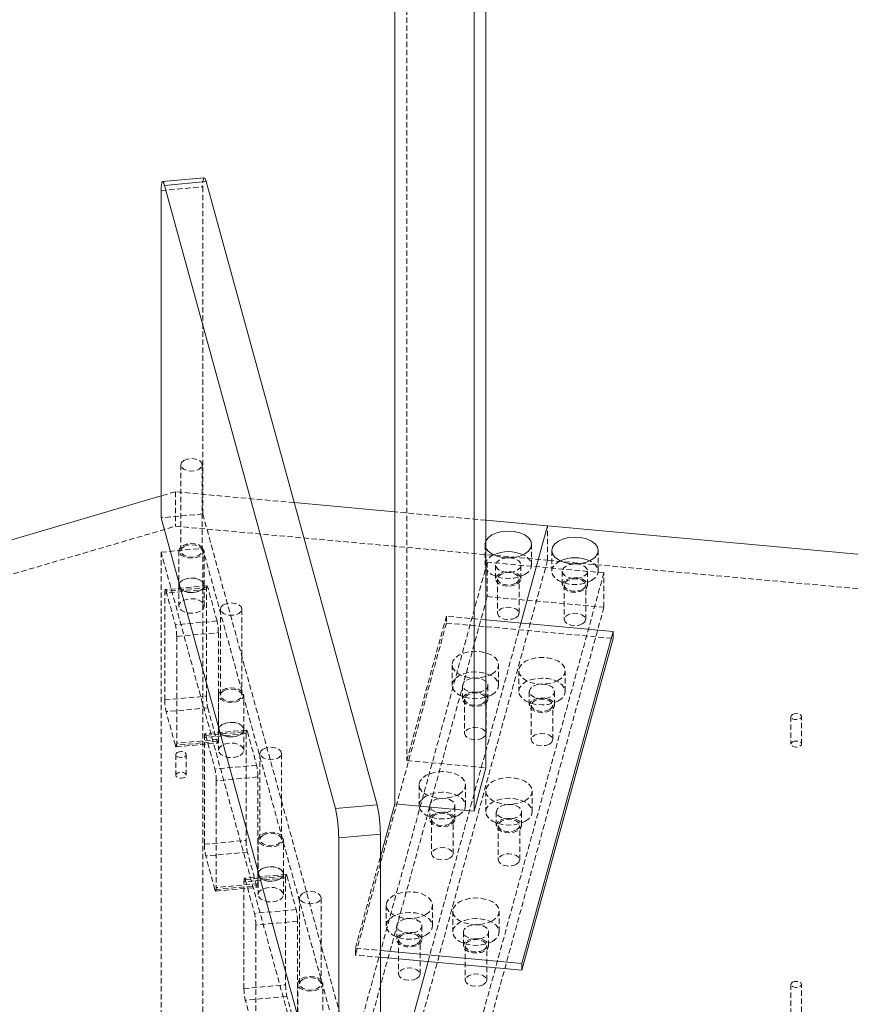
# Model space of a CAD drawing. Header units: millimetres. Extents: x 1529 to 6255, y 1713 to 5797.
# Tile 68 of 82: x 4929 to 5126, y 5277 to 5510. Entities that reach past the tile are written whole.
import ezdxf

# ---------------------------------------------------------------- set-up
doc = ezdxf.new("R2010")
doc.units = ezdxf.units.MM
doc.linetypes.add('HIDDEN', pattern=[1.905, 1.27, -0.635])

msp = doc.modelspace()

# ---------------------------------------------------------------- linework, layer by layer
at = {"color": 7, "linetype": 'HIDDEN', "lineweight": 0}
for p, q in [((5021.148, 5775.595), (5021.148, 5334.663)), ((4962.894, 5469.788), (4972.771, 5470.691)), ((4972.771, 5470.691), (4972.771, 5393.12)), ((4967.562, 5404.771), (4967.562, 5384.357)), ((4972.662, 5384.357), (4972.662, 5404.771)), ((4966.268, 5398.37), (4962.894, 5397.377)), ((4994.439, 5395.794), (4966.268, 5398.37)), ((4966.268, 5398.37), (4966.268, 5390.205)), ((4972.771, 5393.12), (4962.894, 5392.217)), ((4972.771, 5393.12), (5014.875, 5239.654)), ((5039.914, 5391.636), (5018.332, 5393.61)), ((4527.667, 5261.193), (4966.268, 5390.205)), ((4966.268, 5390.205), (5054.521, 5382.135)), ((5054.521, 5382.135), (5054.521, 5390.301)), ((5039.711, 5385.891), (5039.711, 5380.992)), ((5050.711, 5380.992), (5050.711, 5385.892)), ((4962.894, 5384.051), (4972.771, 5384.954)), ((5004.998, 5230.586), (4962.894, 5384.051)), ((4962.894, 5384.051), (4962.894, 5261.57)), ((4967.112, 5384.357), (4967.112, 5376.192)), ((5014.875, 5231.489), (4972.771, 5384.954)), ((4972.771, 5384.954), (4972.771, 5262.473)), ((4973.112, 5376.192), (4973.112, 5384.357)), ((5055.514, 5384.447), (5055.514, 5379.547)), ((5066.514, 5379.547), (5066.514, 5384.447)), ((5040.224, 5381.689), (5007.06, 5260.811)), ((5054.521, 5382.135), (5011.501, 5225.336)), ((5067.879, 5379.16), (5040.224, 5381.689)), ((5040.224, 5381.689), (5040.224, 5373.524)), ((5042.211, 5380.992), (5042.211, 5377.726)), ((5048.211, 5377.726), (5048.211, 5380.992)), ((5452.461, 5345.75), (5054.521, 5382.135)), ((5067.879, 5379.16), (5034.715, 5258.282)), ((5058.014, 5379.547), (5058.014, 5376.281)), ((5064.014, 5376.281), (5064.014, 5379.547)), ((5067.879, 5370.995), (5067.879, 5379.16)), ((4973.774, 5376.094), (4963.897, 5375.191)), ((4967.112, 5376.192), (4967.112, 5371.293)), ((4973.112, 5371.293), (4973.112, 5376.192)), ((5042.661, 5377.726), (5042.661, 5369.561)), ((5047.761, 5369.561), (5047.761, 5377.726)), ((5058.464, 5376.281), (5058.464, 5368.116)), ((5063.564, 5368.116), (5063.564, 5376.281)), ((4973.643, 5375.243), (4963.766, 5374.339)), ((4963.766, 5349.027), (4963.766, 5374.339)), ((4973.956, 5375.735), (4964.079, 5374.832)), ((4964.079, 5374.832), (4966.269, 5366.85)), ((4973.643, 5349.93), (4973.643, 5375.243)), ((4976.146, 5367.753), (4973.956, 5375.735)), ((5007.06, 5252.645), (5040.224, 5373.524)), ((5040.224, 5373.524), (5067.879, 5370.995)), ((4976.948, 5370.56), (4976.948, 5350.146)), ((4982.048, 5350.146), (4982.048, 5370.56)), ((5021.148, 5334.663), (5030.534, 5368.874)), ((5039.914, 5368.016), (5030.534, 5368.874)), ((5030.534, 5368.874), (5030.534, 5367.241)), ((5067.879, 5370.995), (5034.715, 5250.117)), ((4976.146, 5367.753), (4966.269, 5366.85)), ((5030.534, 5367.241), (5008.946, 5288.556)), ((5048.199, 5367.259), (5026.174, 5286.981)), ((5030.534, 5367.241), (5070.042, 5363.628)), ((4966.582, 5364.076), (4976.459, 5364.979)), ((4976.459, 5364.979), (4976.459, 5339.667)), ((4966.582, 5364.076), (4966.582, 5338.764)), ((5031.89, 5357.382), (5031.89, 5352.483)), ((5042.89, 5352.483), (5042.89, 5357.382)), ((5047.692, 5355.938), (5047.692, 5351.038)), ((5058.693, 5351.038), (5058.693, 5355.938)), ((5034.389, 5352.483), (5034.389, 5349.217)), ((5040.389, 5349.217), (5040.389, 5352.483)), ((4976.498, 5350.146), (4976.498, 5341.981)), ((4982.498, 5341.981), (4982.498, 5350.146)), ((5050.193, 5351.038), (5050.193, 5347.772)), ((5056.192, 5347.772), (5056.192, 5351.038)), ((4963.766, 5349.027), (4973.643, 5349.93)), ((5034.84, 5349.217), (5034.84, 5341.052)), ((5039.939, 5341.052), (5039.939, 5349.217)), ((5050.643, 5347.772), (5050.643, 5339.607)), ((5055.743, 5339.607), (5055.743, 5347.772)), ((4973.956, 5347.156), (4964.079, 5346.253)), ((4966.269, 5338.271), (4964.079, 5346.253)), ((4973.956, 5347.156), (4976.146, 5339.174)), ((5112.232, 5345.085), (5112.232, 5338.553)), ((5114.732, 5338.553), (5114.732, 5345.085)), ((4983.029, 5341.032), (4973.152, 5340.129)), ((4983.16, 5341.883), (4973.283, 5340.98)), ((4973.465, 5340.621), (4983.342, 5341.524)), ((4976.498, 5341.981), (4976.498, 5337.082)), ((4982.498, 5337.082), (4982.498, 5341.981)), ((4983.029, 5341.032), (4983.029, 5315.719)), ((4983.342, 5341.524), (4985.532, 5333.542)), ((4976.146, 5339.174), (4966.269, 5338.271)), ((4966.451, 5337.912), (4976.328, 5338.815)), ((4976.459, 5339.667), (4966.582, 5338.764)), ((4973.152, 5314.816), (4973.152, 5340.129)), ((4973.465, 5340.621), (4975.655, 5332.639)), ((4986.334, 5336.349), (4986.334, 5315.935)), ((4991.434, 5315.936), (4991.434, 5336.349)), ((4966.367, 5336.085), (4966.367, 5331.186)), ((4968.867, 5331.186), (4968.867, 5336.085)), ((5021.148, 5334.663), (5039.914, 5332.947)), ((4985.532, 5333.542), (4975.655, 5332.639)), ((4985.845, 5330.769), (4975.968, 5329.865)), ((4975.968, 5329.865), (4975.968, 5304.553)), ((4985.845, 5305.456), (4985.845, 5330.769)), ((5024.068, 5328.873), (5024.068, 5323.974)), ((5035.068, 5323.974), (5035.068, 5328.873)), ((5039.871, 5327.429), (5039.871, 5322.529)), ((5050.871, 5322.529), (5050.871, 5327.429)), ((5026.568, 5323.974), (5026.568, 5320.708)), ((5032.568, 5320.708), (5032.568, 5323.974)), ((5042.371, 5322.529), (5042.371, 5319.263)), ((5048.371, 5319.263), (5048.371, 5322.529)), ((5027.018, 5320.708), (5027.018, 5312.543)), ((5032.118, 5312.543), (5032.118, 5320.708)), ((5042.821, 5319.263), (5042.821, 5311.098)), ((5047.921, 5311.098), (5047.921, 5319.263)), ((4973.152, 5314.816), (4983.029, 5315.719)), ((4985.884, 5315.936), (4985.884, 5307.77)), ((4991.884, 5307.77), (4991.884, 5315.936)), ((4983.342, 5312.946), (4973.465, 5312.042)), ((4985.532, 5304.963), (4983.342, 5312.946)), ((4975.655, 5304.06), (4973.465, 5312.042)), ((5008.946, 5290.189), (5014.875, 5311.799)), ((4992.415, 5306.821), (4982.538, 5305.918)), ((4982.538, 5280.605), (4982.538, 5305.918)), ((4992.546, 5307.672), (4982.669, 5306.769)), ((4982.851, 5306.411), (4992.728, 5307.314)), ((4982.851, 5306.411), (4985.041, 5298.428)), ((4985.884, 5307.77), (4985.884, 5302.871)), ((4991.884, 5302.871), (4991.884, 5307.77)), ((4992.415, 5306.821), (4992.415, 5281.508)), ((4992.728, 5307.314), (4994.918, 5299.331)), ((4975.655, 5304.06), (4985.532, 5304.963)), ((4975.837, 5303.701), (4985.714, 5304.604)), ((4985.845, 5305.456), (4975.968, 5304.553)), ((4995.721, 5302.138), (4995.721, 5281.725)), ((5000.821, 5281.725), (5000.821, 5302.138)), ((4994.918, 5299.331), (4985.041, 5298.428)), ((5016.246, 5300.364), (5016.246, 5295.465)), ((5027.246, 5295.465), (5027.246, 5300.364)), ((5032.049, 5298.92), (5032.049, 5294.02)), ((5043.049, 5294.02), (5043.049, 5298.92)), ((4995.231, 5296.558), (4985.354, 5295.655)), ((4995.231, 5271.245), (4995.231, 5296.558)), ((4985.354, 5295.655), (4985.354, 5270.342)), ((5018.746, 5295.465), (5018.746, 5292.199)), ((5024.746, 5292.199), (5024.746, 5295.465)), ((5019.196, 5292.199), (5019.196, 5284.034)), ((5024.296, 5284.034), (5024.296, 5292.199)), ((5034.549, 5294.02), (5034.549, 5290.754)), ((5040.549, 5290.754), (5040.549, 5294.02)), ((5008.946, 5290.189), (5014.875, 5289.647)), ((5008.946, 5288.556), (5008.946, 5290.189)), ((5034.999, 5290.754), (5034.999, 5282.589)), ((5040.099, 5282.589), (5040.099, 5290.754)), ((5014.875, 5288.014), (5008.946, 5288.556)), ((4982.538, 5280.605), (4992.415, 5281.508)), ((4995.271, 5281.725), (4995.271, 5273.559)), ((5001.271, 5273.559), (5001.271, 5281.725)), ((5112.232, 5281.584), (5112.232, 5275.051)), ((5114.732, 5275.051), (5114.732, 5281.584)), ((4992.728, 5278.735), (4982.851, 5277.832)), ((4985.041, 5269.849), (4982.851, 5277.832)), ((4994.918, 5270.752), (4992.728, 5278.735))]:
    msp.add_line(p, q, dxfattribs=at)
at = {"color": 7, "linetype": 'Continuous', "lineweight": 15}
for p, q in [((5018.332, 5765.332), (5018.332, 5324.4)), ((5037.098, 5322.684), (5037.098, 5644.401)), ((5039.914, 5646.471), (5039.914, 5332.947)), ((4973.097, 5472.819), (4963.221, 5471.916)), ((4973.553, 5471.923), (4963.676, 5471.02)), ((5014.093, 5324.159), (4973.553, 5471.923)), ((4962.894, 5392.217), (4962.894, 5469.788)), ((4963.676, 5471.02), (5004.216, 5323.256)), ((4962.894, 5397.377), (4911.732, 5382.328)), ((5018.332, 5393.61), (4994.439, 5395.794)), ((4962.894, 5392.217), (5004.998, 5238.751)), ((5054.521, 5390.301), (5039.914, 5391.636)), ((5054.521, 5390.301), (5048.199, 5367.259)), ((5054.521, 5390.301), (5306.436, 5367.267)), ((5044.984, 5382.719), (5045.439, 5382.719)), ((5060.787, 5381.274), (5061.242, 5381.274)), ((5070.042, 5365.261), (5039.914, 5368.016)), ((5048.454, 5286.577), (5070.042, 5365.261)), ((5070.042, 5365.261), (5070.042, 5363.628)), ((5070.042, 5363.628), (5048.454, 5284.944)), ((5039.914, 5332.947), (5037.098, 5322.684)), ((5004.216, 5323.256), (5014.093, 5324.159)), ((5014.875, 5311.799), (5018.332, 5324.4)), ((5018.332, 5324.4), (5037.098, 5322.684)), ((5004.998, 5316.323), (5014.875, 5317.226)), ((5004.998, 5238.751), (5004.998, 5316.323)), ((5014.875, 5239.654), (5014.875, 5317.226)), ((5014.875, 5289.647), (5048.454, 5286.577)), ((5048.454, 5284.944), (5014.875, 5288.014)), ((5026.174, 5286.981), (5014.875, 5245.799)), ((5048.454, 5286.577), (5048.454, 5284.944))]:
    msp.add_line(p, q, dxfattribs=at)
at = {"color": 7, "linetype": 'Continuous', "lineweight": 15, "flags": 128}
for points in [[(4962.894, 5469.788), (4962.909, 5470.53), (4962.953, 5471.133), (4963.025, 5471.576), (4963.123, 5471.84), (4963.241, 5471.916), (4963.377, 5471.8), (4963.523, 5471.498), (4963.676, 5471.02)], [(4973.553, 5471.923), (4973.4, 5472.401), (4973.253, 5472.703), (4973.118, 5472.819), (4973.097, 5472.819)], [(5049.1, 5383.646), (5049.974, 5384.304), (5050.524, 5385.07), (5050.711, 5385.892), (5050.524, 5386.713), (5049.974, 5387.479), (5049.1, 5388.137), (5047.961, 5388.641), (5046.635, 5388.958), (5045.211, 5389.067), (5043.788, 5388.958), (5042.461, 5388.641), (5041.322, 5388.137), (5040.448, 5387.479), (5039.914, 5386.746)], [(5064.903, 5382.201), (5063.764, 5381.697), (5062.438, 5381.38), (5061.014, 5381.272), (5059.591, 5381.38), (5058.264, 5381.697), (5057.125, 5382.201), (5056.251, 5382.859), (5055.702, 5383.625), (5055.514, 5384.447), (5055.702, 5385.268), (5056.251, 5386.034), (5057.125, 5386.692), (5058.264, 5387.196), (5059.591, 5387.513), (5061.014, 5387.622), (5062.438, 5387.513), (5063.764, 5387.196), (5064.903, 5386.692), (5065.777, 5386.034), (5066.327, 5385.268), (5066.514, 5384.447), (5066.327, 5383.625), (5065.777, 5382.859), (5064.903, 5382.201)], [(5039.914, 5385.037), (5040.448, 5384.304), (5041.322, 5383.646), (5042.461, 5383.142), (5043.788, 5382.825), (5045.211, 5382.716), (5046.635, 5382.825), (5047.961, 5383.142), (5049.1, 5383.646)]]:
    msp.add_lwpolyline(points, dxfattribs=at)
at = {"color": 7, "linetype": 'HIDDEN', "lineweight": 0, "flags": 128}
for points in [[(4968.309, 5405.812), (4969.136, 5406.131), (4970.112, 5406.243), (4971.088, 5406.131), (4971.915, 5405.812), (4972.468, 5405.334), (4972.662, 5404.771), (4972.468, 5404.207), (4971.915, 5403.73), (4971.088, 5403.411), (4970.112, 5403.299), (4969.137, 5403.411), (4968.309, 5403.73), (4967.756, 5404.207), (4967.562, 5404.771), (4967.756, 5405.334), (4968.309, 5405.812)], [(4967.991, 5385.582), (4968.844, 5385.927), (4969.851, 5386.082), (4970.889, 5386.03), (4971.833, 5385.776), (4972.57, 5385.35), (4973.01, 5384.805), (4973.101, 5384.206), (4972.831, 5383.625), (4972.234, 5383.133), (4971.38, 5382.788), (4970.374, 5382.632), (4969.336, 5382.684), (4968.392, 5382.938), (4967.655, 5383.364), (4967.215, 5383.909), (4967.124, 5384.508), (4967.393, 5385.089), (4967.991, 5385.582)], [(4968.309, 5385.398), (4969.136, 5385.717), (4970.112, 5385.829), (4971.088, 5385.717), (4971.915, 5385.398), (4972.468, 5384.92), (4972.662, 5384.357), (4972.468, 5383.794), (4971.915, 5383.316), (4971.088, 5382.997), (4970.112, 5382.885), (4969.137, 5382.997), (4968.309, 5383.316), (4967.756, 5383.794), (4967.562, 5384.357), (4967.756, 5384.92), (4968.309, 5385.398)], [(5041.712, 5383.442), (5041.322, 5383.237), (5040.448, 5382.58), (5039.899, 5381.814), (5039.711, 5380.992), (5039.899, 5380.171), (5040.448, 5379.405), (5041.322, 5378.747), (5042.461, 5378.243), (5043.788, 5377.925), (5045.211, 5377.817), (5046.635, 5377.925), (5047.961, 5378.243), (5049.1, 5378.747), (5049.1, 5378.747)], [(5049.1, 5378.747), (5049.974, 5379.405), (5050.524, 5380.171), (5050.711, 5380.992), (5050.524, 5381.814), (5049.974, 5382.58), (5049.1, 5383.237), (5048.71, 5383.442)], [(5045.439, 5382.719), (5045.988, 5382.665), (5046.932, 5382.411), (5047.669, 5381.986), (5048.109, 5381.441), (5048.2, 5380.841), (5047.93, 5380.26), (5047.333, 5379.768), (5046.479, 5379.423), (5045.473, 5379.267), (5044.435, 5379.319), (5043.491, 5379.574), (5042.754, 5379.999), (5042.313, 5380.544), (5042.223, 5381.143), (5042.492, 5381.724), (5043.09, 5382.217), (5043.09, 5382.217)], [(5057.515, 5381.997), (5057.125, 5381.792), (5056.251, 5381.135), (5055.702, 5380.369), (5055.514, 5379.547), (5055.702, 5378.726), (5056.251, 5377.96), (5057.125, 5377.302), (5058.264, 5376.798), (5059.591, 5376.48), (5061.014, 5376.372), (5062.438, 5376.48), (5063.764, 5376.798), (5064.903, 5377.302), (5064.903, 5377.302)], [(5061.242, 5381.274), (5061.791, 5381.22), (5062.735, 5380.966), (5063.472, 5380.541), (5063.912, 5379.996), (5064.003, 5379.396), (5063.733, 5378.815), (5063.136, 5378.323), (5062.282, 5377.978), (5061.276, 5377.822), (5060.238, 5377.875), (5059.293, 5378.129), (5058.557, 5378.554), (5058.116, 5379.099), (5058.026, 5379.698), (5058.295, 5380.279), (5058.893, 5380.772)], [(5064.903, 5377.302), (5065.777, 5377.96), (5066.327, 5378.726), (5066.514, 5379.547), (5066.327, 5380.369), (5065.777, 5381.135), (5064.903, 5381.793), (5064.513, 5381.997)], [(5043.09, 5378.951), (5042.492, 5378.458), (5042.223, 5377.877), (5042.313, 5377.278), (5042.754, 5376.733), (5043.491, 5376.307), (5044.435, 5376.053), (5045.473, 5376.001), (5046.479, 5376.157), (5047.333, 5376.502), (5047.93, 5376.994), (5048.2, 5377.575), (5048.109, 5378.174), (5047.669, 5378.719), (5046.932, 5379.145), (5045.988, 5379.399), (5044.95, 5379.451), (5043.943, 5379.296), (5043.09, 5378.951)], [(5047.014, 5376.685), (5046.187, 5376.366), (5045.211, 5376.254), (5044.235, 5376.366), (5043.408, 5376.685), (5042.855, 5377.163), (5042.661, 5377.726), (5042.855, 5378.289), (5043.408, 5378.767), (5044.235, 5379.086), (5045.211, 5379.198), (5046.187, 5379.086), (5047.014, 5378.767), (5047.567, 5378.289), (5047.761, 5377.726), (5047.567, 5377.163), (5047.014, 5376.685)], [(4967.991, 5377.416), (4967.393, 5376.924), (4967.124, 5376.343), (4967.215, 5375.743), (4967.655, 5375.198), (4968.392, 5374.773), (4969.336, 5374.519), (4970.374, 5374.466), (4971.38, 5374.622), (4972.234, 5374.967), (4972.831, 5375.46), (4973.101, 5376.041), (4973.01, 5376.64), (4972.57, 5377.185), (4971.833, 5377.61), (4970.889, 5377.865), (4969.851, 5377.917), (4968.844, 5377.761), (4967.991, 5377.416)], [(4972.234, 5374.967), (4971.38, 5374.622), (4970.374, 5374.466), (4969.336, 5374.519), (4968.392, 5374.773), (4967.655, 5375.198), (4967.215, 5375.743), (4967.124, 5376.343), (4967.393, 5376.924), (4967.991, 5377.416), (4968.844, 5377.761), (4969.851, 5377.917), (4970.889, 5377.865), (4971.833, 5377.61), (4972.57, 5377.185), (4973.01, 5376.64), (4973.101, 5376.041), (4972.831, 5375.46), (4972.234, 5374.967)], [(4973.956, 5375.735), (4973.895, 5375.926), (4973.836, 5376.047), (4973.782, 5376.094), (4973.734, 5376.063), (4973.696, 5375.958), (4973.667, 5375.781), (4973.649, 5375.539), (4973.643, 5375.243)], [(5058.893, 5377.506), (5059.746, 5377.851), (5060.753, 5378.006), (5061.791, 5377.954), (5062.735, 5377.7), (5063.472, 5377.275), (5063.912, 5376.729), (5064.003, 5376.13), (5063.733, 5375.549), (5063.136, 5375.057), (5062.282, 5374.712), (5061.276, 5374.556), (5060.238, 5374.608), (5059.293, 5374.863), (5058.557, 5375.288), (5058.116, 5375.833), (5058.026, 5376.432), (5058.295, 5377.013), (5058.893, 5377.506)], [(5062.817, 5375.24), (5061.99, 5374.921), (5061.014, 5374.809), (5060.038, 5374.921), (5059.211, 5375.24), (5058.658, 5375.718), (5058.464, 5376.281), (5058.658, 5376.845), (5059.211, 5377.322), (5060.038, 5377.641), (5061.014, 5377.753), (5061.99, 5377.641), (5062.817, 5377.322), (5063.37, 5376.845), (5063.564, 5376.281), (5063.37, 5375.718), (5062.817, 5375.24)], [(4963.766, 5374.339), (4963.772, 5374.636), (4963.79, 5374.878), (4963.819, 5375.055), (4963.858, 5375.16), (4963.905, 5375.191), (4963.959, 5375.144), (4964.018, 5375.023), (4964.079, 5374.832)], [(4972.234, 5370.068), (4971.38, 5369.723), (4970.374, 5369.567), (4969.336, 5369.62), (4968.392, 5369.874), (4967.655, 5370.299), (4967.215, 5370.844), (4967.124, 5371.443), (4967.393, 5372.024), (4967.991, 5372.517), (4968.844, 5372.862), (4969.851, 5373.018), (4970.889, 5372.965), (4971.833, 5372.711), (4972.57, 5372.286), (4973.01, 5371.741), (4973.101, 5371.142), (4972.831, 5370.561), (4972.234, 5370.068)], [(4977.695, 5371.601), (4978.523, 5371.92), (4979.498, 5372.032), (4980.474, 5371.92), (4981.302, 5371.601), (4981.854, 5371.123), (4982.048, 5370.56), (4981.854, 5369.997), (4981.302, 5369.519), (4980.474, 5369.2), (4979.498, 5369.088), (4978.523, 5369.2), (4977.695, 5369.519), (4977.142, 5369.997), (4976.948, 5370.56), (4977.143, 5371.123), (4977.695, 5371.601)], [(5047.014, 5368.52), (5047.567, 5368.997), (5047.761, 5369.561), (5047.567, 5370.124), (5047.014, 5370.602), (5046.187, 5370.921), (5045.211, 5371.033), (5044.235, 5370.921), (5043.408, 5370.602), (5042.855, 5370.124), (5042.661, 5369.561), (5042.855, 5368.997), (5043.408, 5368.52), (5044.235, 5368.201), (5045.211, 5368.089), (5046.187, 5368.201), (5047.014, 5368.52)], [(5062.817, 5367.075), (5063.37, 5367.552), (5063.564, 5368.116), (5063.37, 5368.679), (5062.817, 5369.157), (5061.99, 5369.476), (5061.014, 5369.588), (5060.038, 5369.476), (5059.211, 5369.157), (5058.658, 5368.679), (5058.464, 5368.116), (5058.658, 5367.552), (5059.211, 5367.075), (5060.038, 5366.756), (5061.014, 5366.644), (5061.99, 5366.756), (5062.817, 5367.075)], [(5041.279, 5355.137), (5042.153, 5355.795), (5042.702, 5356.561), (5042.89, 5357.382), (5042.702, 5358.204), (5042.153, 5358.97), (5041.279, 5359.628), (5040.139, 5360.132), (5038.813, 5360.449), (5037.39, 5360.558), (5035.966, 5360.449), (5034.639, 5360.132), (5033.5, 5359.628), (5032.626, 5358.97), (5032.077, 5358.204), (5031.89, 5357.382), (5032.077, 5356.561), (5032.626, 5355.795), (5033.5, 5355.137), (5034.639, 5354.633), (5035.966, 5354.316), (5037.39, 5354.207), (5038.813, 5354.316), (5040.139, 5354.633), (5041.279, 5355.137)], [(5057.082, 5353.692), (5055.943, 5353.188), (5054.616, 5352.871), (5053.192, 5352.762), (5051.769, 5352.871), (5050.443, 5353.188), (5049.303, 5353.692), (5048.429, 5354.35), (5047.88, 5355.116), (5047.692, 5355.938), (5047.88, 5356.759), (5048.429, 5357.525), (5049.303, 5358.183), (5050.443, 5358.687), (5051.769, 5359.004), (5053.193, 5359.113), (5054.616, 5359.004), (5055.943, 5358.687), (5057.082, 5358.183), (5057.956, 5357.525), (5058.505, 5356.759), (5058.693, 5355.938), (5058.505, 5355.116), (5057.956, 5354.35), (5057.082, 5353.692)], [(5041.279, 5350.238), (5042.153, 5350.896), (5042.702, 5351.661), (5042.89, 5352.483), (5042.702, 5353.305), (5042.153, 5354.071), (5041.279, 5354.728), (5040.139, 5355.233), (5038.813, 5355.55), (5037.39, 5355.658), (5035.966, 5355.55), (5034.639, 5355.233), (5033.5, 5354.728), (5032.626, 5354.071), (5032.077, 5353.305), (5031.89, 5352.483), (5032.077, 5351.662), (5032.626, 5350.896), (5033.5, 5350.238), (5034.639, 5349.734), (5035.966, 5349.416), (5037.39, 5349.308), (5038.813, 5349.416), (5040.139, 5349.734), (5041.279, 5350.238)], [(5035.268, 5353.708), (5036.122, 5354.053), (5037.128, 5354.209), (5038.166, 5354.156), (5039.11, 5353.902), (5039.847, 5353.477), (5040.287, 5352.932), (5040.378, 5352.332), (5040.108, 5351.751), (5039.511, 5351.259), (5038.657, 5350.914), (5037.651, 5350.758), (5036.613, 5350.81), (5035.669, 5351.065), (5034.932, 5351.49), (5034.492, 5352.035), (5034.401, 5352.634), (5034.671, 5353.215), (5035.268, 5353.708)], [(5057.082, 5348.793), (5057.956, 5349.451), (5058.505, 5350.217), (5058.693, 5351.038), (5058.505, 5351.86), (5057.956, 5352.626), (5057.082, 5353.283), (5055.943, 5353.788), (5054.616, 5354.105), (5053.193, 5354.213), (5051.769, 5354.105), (5050.443, 5353.788), (5049.303, 5353.283), (5048.429, 5352.626), (5047.88, 5351.86), (5047.692, 5351.038), (5047.88, 5350.217), (5048.429, 5349.451), (5049.303, 5348.793), (5050.443, 5348.289), (5051.769, 5347.971), (5053.192, 5347.863), (5054.616, 5347.971), (5055.943, 5348.289), (5057.082, 5348.793)], [(5051.071, 5352.263), (5051.925, 5352.608), (5052.931, 5352.764), (5053.969, 5352.711), (5054.913, 5352.457), (5055.65, 5352.032), (5056.09, 5351.487), (5056.181, 5350.887), (5055.911, 5350.306), (5055.314, 5349.814), (5054.46, 5349.469), (5053.454, 5349.313), (5052.416, 5349.366), (5051.472, 5349.62), (5050.735, 5350.045), (5050.295, 5350.59), (5050.204, 5351.189), (5050.474, 5351.77), (5051.071, 5352.263)], [(4977.377, 5351.371), (4978.231, 5351.716), (4979.237, 5351.872), (4980.275, 5351.819), (4981.219, 5351.565), (4981.956, 5351.14), (4982.396, 5350.595), (4982.487, 5349.995), (4982.217, 5349.414), (4981.62, 5348.922), (4980.766, 5348.577), (4979.76, 5348.421), (4978.722, 5348.473), (4977.778, 5348.728), (4977.041, 5349.153), (4976.601, 5349.698), (4976.51, 5350.297), (4976.779, 5350.878), (4977.377, 5351.371)], [(4977.695, 5351.187), (4978.523, 5351.506), (4979.498, 5351.618), (4980.474, 5351.506), (4981.302, 5351.187), (4981.854, 5350.71), (4982.048, 5350.146), (4981.854, 5349.583), (4981.302, 5349.105), (4980.474, 5348.786), (4979.498, 5348.674), (4978.523, 5348.786), (4977.695, 5349.105), (4977.142, 5349.583), (4976.948, 5350.146), (4977.143, 5350.71), (4977.695, 5351.187)], [(5035.268, 5350.442), (5034.671, 5349.949), (5034.401, 5349.368), (5034.492, 5348.769), (5034.932, 5348.224), (5035.669, 5347.798), (5036.613, 5347.544), (5037.651, 5347.492), (5038.657, 5347.647), (5039.511, 5347.992), (5040.108, 5348.485), (5040.378, 5349.066), (5040.287, 5349.665), (5039.847, 5350.21), (5039.11, 5350.636), (5038.166, 5350.89), (5037.128, 5350.942), (5036.122, 5350.787), (5035.268, 5350.442)], [(5039.193, 5348.176), (5038.365, 5347.857), (5037.39, 5347.745), (5036.414, 5347.857), (5035.586, 5348.176), (5035.034, 5348.654), (5034.84, 5349.217), (5035.034, 5349.78), (5035.586, 5350.258), (5036.414, 5350.577), (5037.389, 5350.689), (5038.365, 5350.577), (5039.193, 5350.258), (5039.745, 5349.78), (5039.939, 5349.217), (5039.745, 5348.654), (5039.193, 5348.176)], [(5051.071, 5348.997), (5051.925, 5349.342), (5052.931, 5349.497), (5053.969, 5349.445), (5054.913, 5349.191), (5055.65, 5348.766), (5056.09, 5348.22), (5056.181, 5347.621), (5055.911, 5347.04), (5055.314, 5346.548), (5054.46, 5346.203), (5053.454, 5346.047), (5052.416, 5346.099), (5051.472, 5346.354), (5050.735, 5346.779), (5050.295, 5347.324), (5050.204, 5347.923), (5050.474, 5348.504), (5051.071, 5348.997)], [(5054.996, 5346.731), (5054.168, 5346.412), (5053.193, 5346.3), (5052.217, 5346.412), (5051.389, 5346.731), (5050.837, 5347.209), (5050.643, 5347.772), (5050.837, 5348.336), (5051.389, 5348.813), (5052.217, 5349.132), (5053.193, 5349.244), (5054.168, 5349.132), (5054.996, 5348.813), (5055.548, 5348.336), (5055.743, 5347.772), (5055.548, 5347.209), (5054.996, 5346.731)], [(5112.598, 5345.596), (5113.003, 5345.752), (5113.482, 5345.807), (5113.96, 5345.752), (5114.366, 5345.596), (5114.637, 5345.362), (5114.732, 5345.085), (5114.637, 5344.809), (5114.366, 5344.575), (5113.96, 5344.419), (5113.482, 5344.364), (5113.003, 5344.419), (5112.598, 5344.575), (5112.327, 5344.809), (5112.232, 5345.085), (5112.327, 5345.362), (5112.598, 5345.596)], [(4977.377, 5343.206), (4976.779, 5342.713), (4976.51, 5342.132), (4976.601, 5341.533), (4977.041, 5340.988), (4977.778, 5340.562), (4978.722, 5340.308), (4979.76, 5340.256), (4980.766, 5340.411), (4981.62, 5340.756), (4982.217, 5341.249), (4982.487, 5341.83), (4982.396, 5342.429), (4981.956, 5342.974), (4981.219, 5343.4), (4980.275, 5343.654), (4979.237, 5343.706), (4978.231, 5343.551), (4977.377, 5343.206)], [(4981.62, 5340.756), (4980.766, 5340.411), (4979.76, 5340.256), (4978.722, 5340.308), (4977.778, 5340.562), (4977.041, 5340.988), (4976.601, 5341.533), (4976.51, 5342.132), (4976.779, 5342.713), (4977.377, 5343.206), (4978.231, 5343.551), (4979.237, 5343.706), (4980.275, 5343.654), (4981.219, 5343.4), (4981.956, 5342.974), (4982.396, 5342.429), (4982.487, 5341.83), (4982.217, 5341.249), (4981.62, 5340.756)], [(4973.152, 5340.129), (4973.158, 5340.425), (4973.176, 5340.667), (4973.205, 5340.844), (4973.244, 5340.949), (4973.291, 5340.98), (4973.345, 5340.934), (4973.404, 5340.812), (4973.465, 5340.621)], [(4983.342, 5341.524), (4983.281, 5341.716), (4983.222, 5341.837), (4983.168, 5341.883), (4983.121, 5341.853), (4983.082, 5341.747), (4983.053, 5341.57), (4983.035, 5341.328), (4983.029, 5341.032)], [(5039.193, 5340.011), (5039.745, 5340.488), (5039.939, 5341.052), (5039.745, 5341.615), (5039.193, 5342.093), (5038.365, 5342.412), (5037.389, 5342.524), (5036.414, 5342.412), (5035.586, 5342.093), (5035.034, 5341.615), (5034.84, 5341.052), (5035.034, 5340.488), (5035.586, 5340.011), (5036.414, 5339.692), (5037.39, 5339.58), (5038.365, 5339.692), (5039.193, 5340.011)], [(5054.996, 5338.566), (5055.548, 5339.043), (5055.743, 5339.607), (5055.548, 5340.17), (5054.996, 5340.648), (5054.168, 5340.967), (5053.193, 5341.079), (5052.217, 5340.967), (5051.389, 5340.648), (5050.837, 5340.17), (5050.643, 5339.607), (5050.837, 5339.043), (5051.389, 5338.566), (5052.217, 5338.247), (5053.193, 5338.135), (5054.168, 5338.247), (5054.996, 5338.566)], [(4966.582, 5338.764), (4966.576, 5338.467), (4966.558, 5338.225), (4966.529, 5338.048), (4966.49, 5337.943), (4966.443, 5337.912), (4966.389, 5337.959), (4966.33, 5338.08), (4966.269, 5338.271)], [(4976.146, 5339.174), (4976.207, 5338.983), (4976.266, 5338.862), (4976.32, 5338.816), (4976.367, 5338.846), (4976.406, 5338.951), (4976.435, 5339.128), (4976.453, 5339.37), (4976.459, 5339.667)], [(4981.62, 5335.857), (4982.217, 5336.35), (4982.487, 5336.931), (4982.396, 5337.53), (4981.956, 5338.075), (4981.219, 5338.5), (4980.275, 5338.755), (4979.237, 5338.807), (4978.231, 5338.651), (4977.377, 5338.306), (4976.779, 5337.814), (4976.51, 5337.233), (4976.601, 5336.633), (4977.041, 5336.088), (4977.778, 5335.663), (4978.722, 5335.409), (4979.76, 5335.356), (4980.766, 5335.512), (4981.62, 5335.857)], [(5112.598, 5339.063), (5113.003, 5339.22), (5113.482, 5339.275), (5113.96, 5339.22), (5114.366, 5339.063), (5114.637, 5338.829), (5114.732, 5338.553), (5114.637, 5338.277), (5114.366, 5338.043), (5113.96, 5337.886), (5113.482, 5337.831), (5113.003, 5337.886), (5112.598, 5338.043), (5112.327, 5338.277), (5112.232, 5338.553), (5112.327, 5338.829), (5112.598, 5339.063)], [(4966.733, 5336.595), (4967.139, 5336.752), (4967.617, 5336.807), (4968.096, 5336.752), (4968.501, 5336.595), (4968.772, 5336.361), (4968.867, 5336.085), (4968.772, 5335.809), (4968.501, 5335.575), (4968.096, 5335.419), (4967.617, 5335.364), (4967.139, 5335.419), (4966.733, 5335.575), (4966.462, 5335.809), (4966.367, 5336.085), (4966.463, 5336.361), (4966.733, 5336.595)], [(4987.081, 5337.39), (4987.909, 5337.709), (4988.884, 5337.821), (4989.86, 5337.709), (4990.688, 5337.39), (4991.24, 5336.912), (4991.434, 5336.349), (4991.24, 5335.786), (4990.688, 5335.308), (4989.86, 5334.989), (4988.884, 5334.877), (4987.909, 5334.989), (4987.081, 5335.308), (4986.529, 5335.786), (4986.334, 5336.349), (4986.529, 5336.912), (4987.081, 5337.39)], [(4966.733, 5331.696), (4966.463, 5331.462), (4966.367, 5331.186), (4966.462, 5330.91), (4966.733, 5330.676), (4967.139, 5330.519), (4967.617, 5330.464), (4968.096, 5330.519), (4968.501, 5330.676), (4968.772, 5330.91), (4968.867, 5331.186), (4968.772, 5331.462), (4968.501, 5331.696), (4968.096, 5331.853), (4967.617, 5331.908), (4967.139, 5331.853), (4966.733, 5331.696)], [(5033.457, 5326.628), (5034.331, 5327.286), (5034.88, 5328.052), (5035.068, 5328.873), (5034.88, 5329.695), (5034.331, 5330.461), (5033.457, 5331.119), (5032.318, 5331.623), (5030.991, 5331.94), (5029.568, 5332.049), (5028.144, 5331.94), (5026.818, 5331.623), (5025.679, 5331.119), (5024.805, 5330.461), (5024.255, 5329.695), (5024.068, 5328.873), (5024.255, 5328.052), (5024.805, 5327.286), (5025.679, 5326.628), (5026.818, 5326.124), (5028.144, 5325.807), (5029.568, 5325.698), (5030.991, 5325.807), (5032.318, 5326.124), (5033.457, 5326.628)], [(5049.26, 5325.183), (5048.121, 5324.679), (5046.794, 5324.362), (5045.371, 5324.253), (5043.947, 5324.362), (5042.621, 5324.679), (5041.482, 5325.183), (5040.608, 5325.841), (5040.058, 5326.607), (5039.871, 5327.429), (5040.058, 5328.25), (5040.608, 5329.016), (5041.482, 5329.674), (5042.621, 5330.178), (5043.947, 5330.495), (5045.371, 5330.604), (5046.794, 5330.495), (5048.121, 5330.178), (5049.26, 5329.674), (5050.134, 5329.016), (5050.683, 5328.25), (5050.871, 5327.429), (5050.683, 5326.607), (5050.134, 5325.841), (5049.26, 5325.183)], [(5033.457, 5321.729), (5034.331, 5322.387), (5034.88, 5323.152), (5035.068, 5323.974), (5034.88, 5324.796), (5034.331, 5325.562), (5033.457, 5326.219), (5032.318, 5326.724), (5030.991, 5327.041), (5029.568, 5327.149), (5028.144, 5327.041), (5026.818, 5326.724), (5025.679, 5326.219), (5024.805, 5325.562), (5024.255, 5324.796), (5024.068, 5323.974), (5024.255, 5323.152), (5024.805, 5322.387), (5025.679, 5321.729), (5026.818, 5321.225), (5028.144, 5320.907), (5029.568, 5320.799), (5030.991, 5320.907), (5032.318, 5321.225), (5033.457, 5321.729)], [(5027.446, 5325.199), (5028.3, 5325.544), (5029.306, 5325.7), (5030.344, 5325.647), (5031.289, 5325.393), (5032.025, 5324.968), (5032.466, 5324.423), (5032.556, 5323.823), (5032.287, 5323.242), (5031.689, 5322.75), (5030.836, 5322.405), (5029.829, 5322.249), (5028.791, 5322.301), (5027.847, 5322.556), (5027.11, 5322.981), (5026.67, 5323.526), (5026.579, 5324.125), (5026.849, 5324.706), (5027.446, 5325.199)], [(5049.26, 5320.284), (5050.134, 5320.942), (5050.683, 5321.708), (5050.871, 5322.529), (5050.683, 5323.351), (5050.134, 5324.117), (5049.26, 5324.774), (5048.121, 5325.279), (5046.794, 5325.596), (5045.371, 5325.704), (5043.947, 5325.596), (5042.621, 5325.279), (5041.482, 5324.774), (5040.608, 5324.117), (5040.058, 5323.351), (5039.871, 5322.529), (5040.058, 5321.708), (5040.608, 5320.942), (5041.482, 5320.284), (5042.621, 5319.78), (5043.947, 5319.462), (5045.371, 5319.354), (5046.794, 5319.462), (5048.121, 5319.78), (5049.26, 5320.284)], [(5027.446, 5321.933), (5026.849, 5321.44), (5026.579, 5320.859), (5026.67, 5320.26), (5027.11, 5319.715), (5027.847, 5319.289), (5028.791, 5319.035), (5029.829, 5318.983), (5030.836, 5319.138), (5031.689, 5319.483), (5032.287, 5319.976), (5032.556, 5320.557), (5032.466, 5321.156), (5032.025, 5321.701), (5031.289, 5322.127), (5030.344, 5322.381), (5029.306, 5322.433), (5028.3, 5322.278), (5027.446, 5321.933)], [(5031.371, 5319.667), (5030.544, 5319.348), (5029.568, 5319.236), (5028.592, 5319.348), (5027.765, 5319.667), (5027.212, 5320.145), (5027.018, 5320.708), (5027.212, 5321.271), (5027.765, 5321.749), (5028.592, 5322.068), (5029.568, 5322.18), (5030.544, 5322.068), (5031.371, 5321.749), (5031.924, 5321.271), (5032.118, 5320.708), (5031.924, 5320.145), (5031.371, 5319.667)], [(5043.249, 5323.754), (5044.103, 5324.099), (5045.109, 5324.255), (5046.147, 5324.202), (5047.092, 5323.948), (5047.828, 5323.523), (5048.269, 5322.978), (5048.359, 5322.378), (5048.09, 5321.797), (5047.492, 5321.305), (5046.639, 5320.96), (5045.632, 5320.804), (5044.594, 5320.856), (5043.65, 5321.111), (5042.913, 5321.536), (5042.473, 5322.081), (5042.382, 5322.68), (5042.652, 5323.261), (5043.249, 5323.754)], [(5043.249, 5320.488), (5044.103, 5320.833), (5045.109, 5320.988), (5046.147, 5320.936), (5047.092, 5320.682), (5047.828, 5320.257), (5048.269, 5319.711), (5048.359, 5319.112), (5048.09, 5318.531), (5047.492, 5318.039), (5046.639, 5317.694), (5045.632, 5317.538), (5044.594, 5317.59), (5043.65, 5317.845), (5042.913, 5318.27), (5042.473, 5318.815), (5042.382, 5319.414), (5042.652, 5319.995), (5043.249, 5320.488)], [(5047.174, 5318.222), (5046.347, 5317.903), (5045.371, 5317.791), (5044.395, 5317.903), (5043.568, 5318.222), (5043.015, 5318.7), (5042.821, 5319.263), (5043.015, 5319.827), (5043.568, 5320.304), (5044.395, 5320.623), (5045.371, 5320.735), (5046.347, 5320.623), (5047.174, 5320.304), (5047.727, 5319.827), (5047.921, 5319.263), (5047.727, 5318.7), (5047.174, 5318.222)], [(4986.763, 5317.16), (4987.617, 5317.505), (4988.623, 5317.661), (4989.661, 5317.608), (4990.605, 5317.354), (4991.342, 5316.929), (4991.782, 5316.384), (4991.873, 5315.785), (4991.603, 5315.204), (4991.006, 5314.711), (4990.152, 5314.366), (4989.146, 5314.21), (4988.108, 5314.263), (4987.164, 5314.517), (4986.427, 5314.942), (4985.987, 5315.487), (4985.896, 5316.086), (4986.166, 5316.667), (4986.763, 5317.16)], [(4987.081, 5316.976), (4987.909, 5317.296), (4988.884, 5317.408), (4989.86, 5317.296), (4990.688, 5316.976), (4991.24, 5316.499), (4991.434, 5315.936), (4991.24, 5315.372), (4990.688, 5314.895), (4989.86, 5314.575), (4988.884, 5314.463), (4987.909, 5314.575), (4987.081, 5314.895), (4986.529, 5315.372), (4986.334, 5315.935), (4986.529, 5316.499), (4987.081, 5316.976)], [(5031.371, 5311.502), (5031.924, 5311.979), (5032.118, 5312.543), (5031.924, 5313.106), (5031.371, 5313.584), (5030.544, 5313.903), (5029.568, 5314.015), (5028.592, 5313.903), (5027.765, 5313.584), (5027.212, 5313.106), (5027.018, 5312.543), (5027.212, 5311.979), (5027.765, 5311.502), (5028.592, 5311.183), (5029.568, 5311.071), (5030.544, 5311.183), (5031.371, 5311.502)], [(5047.174, 5310.057), (5047.727, 5310.534), (5047.921, 5311.098), (5047.727, 5311.661), (5047.174, 5312.139), (5046.347, 5312.458), (5045.371, 5312.57), (5044.395, 5312.458), (5043.568, 5312.139), (5043.015, 5311.661), (5042.821, 5311.098), (5043.015, 5310.534), (5043.568, 5310.057), (5044.395, 5309.738), (5045.371, 5309.626), (5046.347, 5309.738), (5047.174, 5310.057)], [(4986.763, 5308.995), (4986.166, 5308.502), (4985.896, 5307.921), (4985.987, 5307.322), (4986.427, 5306.777), (4987.164, 5306.351), (4988.108, 5306.097), (4989.146, 5306.045), (4990.152, 5306.201), (4991.006, 5306.545), (4991.603, 5307.038), (4991.873, 5307.619), (4991.782, 5308.218), (4991.342, 5308.763), (4990.605, 5309.189), (4989.661, 5309.443), (4988.623, 5309.495), (4987.617, 5309.34), (4986.763, 5308.995)], [(4991.006, 5306.545), (4990.152, 5306.201), (4989.146, 5306.045), (4988.108, 5306.097), (4987.164, 5306.351), (4986.427, 5306.777), (4985.987, 5307.322), (4985.896, 5307.921), (4986.166, 5308.502), (4986.763, 5308.995), (4987.617, 5309.34), (4988.623, 5309.495), (4989.661, 5309.443), (4990.605, 5309.189), (4991.342, 5308.763), (4991.782, 5308.218), (4991.873, 5307.619), (4991.603, 5307.038), (4991.006, 5306.545)], [(4982.538, 5305.918), (4982.544, 5306.215), (4982.562, 5306.456), (4982.591, 5306.633), (4982.63, 5306.739), (4982.677, 5306.769), (4982.731, 5306.723), (4982.79, 5306.602), (4982.851, 5306.411)], [(4992.728, 5307.314), (4992.667, 5307.505), (4992.608, 5307.626), (4992.554, 5307.672), (4992.507, 5307.642), (4992.468, 5307.536), (4992.439, 5307.359), (4992.421, 5307.118), (4992.415, 5306.821)], [(4975.968, 5304.553), (4975.962, 5304.256), (4975.944, 5304.015), (4975.915, 5303.838), (4975.876, 5303.732), (4975.829, 5303.702), (4975.775, 5303.748), (4975.716, 5303.869), (4975.655, 5304.06)], [(4985.532, 5304.963), (4985.593, 5304.772), (4985.652, 5304.651), (4985.706, 5304.605), (4985.753, 5304.635), (4985.792, 5304.741), (4985.821, 5304.918), (4985.839, 5305.159), (4985.845, 5305.456)], [(4991.006, 5301.646), (4991.603, 5302.139), (4991.873, 5302.72), (4991.782, 5303.319), (4991.342, 5303.864), (4990.605, 5304.29), (4989.661, 5304.544), (4988.623, 5304.596), (4987.617, 5304.44), (4986.763, 5304.095), (4986.166, 5303.603), (4985.896, 5303.022), (4985.987, 5302.423), (4986.427, 5301.878), (4987.164, 5301.452), (4988.108, 5301.198), (4989.146, 5301.146), (4990.152, 5301.301), (4991.006, 5301.646)], [(4996.467, 5303.179), (4997.295, 5303.498), (4998.271, 5303.61), (4999.246, 5303.498), (5000.074, 5303.179), (5000.626, 5302.702), (5000.821, 5302.138), (5000.626, 5301.575), (5000.074, 5301.097), (4999.246, 5300.778), (4998.271, 5300.666), (4997.295, 5300.778), (4996.467, 5301.097), (4995.915, 5301.575), (4995.721, 5302.138), (4995.915, 5302.702), (4996.467, 5303.179)], [(5025.635, 5298.119), (5026.509, 5298.777), (5027.059, 5299.543), (5027.246, 5300.364), (5027.059, 5301.186), (5026.509, 5301.952), (5025.635, 5302.61), (5024.496, 5303.114), (5023.17, 5303.431), (5021.746, 5303.54), (5020.323, 5303.431), (5018.996, 5303.114), (5017.857, 5302.61), (5016.983, 5301.952), (5016.433, 5301.186), (5016.246, 5300.364), (5016.433, 5299.543), (5016.983, 5298.777), (5017.857, 5298.119), (5018.996, 5297.615), (5020.323, 5297.298), (5021.746, 5297.189), (5023.17, 5297.298), (5024.496, 5297.615), (5025.635, 5298.119)], [(5041.438, 5296.674), (5040.299, 5296.17), (5038.973, 5295.853), (5037.549, 5295.744), (5036.126, 5295.853), (5034.799, 5296.17), (5033.66, 5296.674), (5032.786, 5297.332), (5032.236, 5298.098), (5032.049, 5298.92), (5032.236, 5299.741), (5032.786, 5300.507), (5033.66, 5301.165), (5034.799, 5301.669), (5036.126, 5301.986), (5037.549, 5302.095), (5038.973, 5301.986), (5040.299, 5301.669), (5041.438, 5301.165), (5042.312, 5300.507), (5042.862, 5299.741), (5043.049, 5298.92), (5042.862, 5298.098), (5042.312, 5297.332), (5041.438, 5296.674)], [(5025.635, 5293.22), (5026.509, 5293.878), (5027.059, 5294.643), (5027.246, 5295.465), (5027.059, 5296.287), (5026.509, 5297.053), (5025.635, 5297.71), (5024.496, 5298.215), (5023.17, 5298.532), (5021.746, 5298.64), (5020.323, 5298.532), (5018.996, 5298.215), (5017.857, 5297.71), (5016.983, 5297.053), (5016.433, 5296.287), (5016.246, 5295.465), (5016.433, 5294.643), (5016.983, 5293.878), (5017.857, 5293.22), (5018.996, 5292.716), (5020.323, 5292.398), (5021.746, 5292.29), (5023.17, 5292.398), (5024.496, 5292.716), (5025.635, 5293.22)], [(5019.625, 5296.69), (5020.478, 5297.035), (5021.485, 5297.191), (5022.523, 5297.138), (5023.467, 5296.884), (5024.204, 5296.459), (5024.644, 5295.913), (5024.735, 5295.314), (5024.465, 5294.733), (5023.867, 5294.241), (5023.014, 5293.896), (5022.008, 5293.74), (5020.97, 5293.792), (5020.025, 5294.047), (5019.289, 5294.472), (5018.848, 5295.017), (5018.757, 5295.616), (5019.027, 5296.197), (5019.625, 5296.69)], [(5041.438, 5291.775), (5042.312, 5292.433), (5042.862, 5293.199), (5043.049, 5294.02), (5042.862, 5294.842), (5042.312, 5295.608), (5041.438, 5296.265), (5040.299, 5296.77), (5038.973, 5297.087), (5037.549, 5297.195), (5036.126, 5297.087), (5034.799, 5296.77), (5033.66, 5296.265), (5032.786, 5295.608), (5032.236, 5294.842), (5032.049, 5294.02), (5032.236, 5293.199), (5032.786, 5292.433), (5033.66, 5291.775), (5034.799, 5291.271), (5036.126, 5290.953), (5037.549, 5290.845), (5038.973, 5290.953), (5040.299, 5291.271), (5041.438, 5291.775)], [(5035.428, 5295.245), (5036.281, 5295.59), (5037.288, 5295.746), (5038.326, 5295.693), (5039.27, 5295.439), (5040.006, 5295.014), (5040.447, 5294.469), (5040.538, 5293.869), (5040.268, 5293.288), (5039.67, 5292.796), (5038.817, 5292.451), (5037.811, 5292.295), (5036.773, 5292.347), (5035.828, 5292.602), (5035.092, 5293.027), (5034.651, 5293.572), (5034.56, 5294.171), (5034.83, 5294.752), (5035.428, 5295.245)], [(5019.625, 5293.424), (5019.027, 5292.931), (5018.757, 5292.35), (5018.848, 5291.751), (5019.289, 5291.206), (5020.025, 5290.78), (5020.97, 5290.526), (5022.008, 5290.474), (5023.014, 5290.629), (5023.867, 5290.974), (5024.465, 5291.467), (5024.735, 5292.048), (5024.644, 5292.647), (5024.204, 5293.192), (5023.467, 5293.618), (5022.523, 5293.872), (5021.485, 5293.924), (5020.478, 5293.769), (5019.625, 5293.424)], [(5023.549, 5291.158), (5022.722, 5290.839), (5021.746, 5290.727), (5020.77, 5290.839), (5019.943, 5291.158), (5019.39, 5291.636), (5019.196, 5292.199), (5019.39, 5292.762), (5019.943, 5293.24), (5020.77, 5293.559), (5021.746, 5293.671), (5022.722, 5293.559), (5023.549, 5293.24), (5024.102, 5292.762), (5024.296, 5292.199), (5024.102, 5291.636), (5023.549, 5291.158)], [(5035.428, 5291.979), (5036.281, 5292.324), (5037.288, 5292.479), (5038.326, 5292.427), (5039.27, 5292.173), (5040.006, 5291.748), (5040.447, 5291.202), (5040.538, 5290.603), (5040.268, 5290.022), (5039.67, 5289.53), (5038.817, 5289.185), (5037.811, 5289.029), (5036.773, 5289.081), (5035.828, 5289.335), (5035.092, 5289.761), (5034.651, 5290.306), (5034.56, 5290.905), (5034.83, 5291.486), (5035.428, 5291.979)], [(5039.352, 5289.713), (5038.525, 5289.394), (5037.549, 5289.282), (5036.573, 5289.394), (5035.746, 5289.713), (5035.193, 5290.191), (5034.999, 5290.754), (5035.193, 5291.317), (5035.746, 5291.795), (5036.573, 5292.114), (5037.549, 5292.226), (5038.525, 5292.114), (5039.352, 5291.795), (5039.905, 5291.317), (5040.099, 5290.754), (5039.905, 5290.191), (5039.352, 5289.713)], [(5023.549, 5282.993), (5024.102, 5283.47), (5024.296, 5284.034), (5024.102, 5284.597), (5023.549, 5285.075), (5022.722, 5285.394), (5021.746, 5285.506), (5020.77, 5285.394), (5019.943, 5285.075), (5019.39, 5284.597), (5019.196, 5284.034), (5019.39, 5283.47), (5019.943, 5282.993), (5020.77, 5282.674), (5021.746, 5282.562), (5022.722, 5282.674), (5023.549, 5282.993)], [(4996.149, 5282.949), (4997.003, 5283.294), (4998.009, 5283.45), (4999.047, 5283.398), (4999.991, 5283.143), (5000.728, 5282.718), (5001.168, 5282.173), (5001.259, 5281.574), (5000.989, 5280.993), (5000.392, 5280.5), (4999.538, 5280.155), (4998.532, 5279.999), (4997.494, 5280.052), (4996.55, 5280.306), (4995.813, 5280.731), (4995.373, 5281.276), (4995.282, 5281.876), (4995.552, 5282.457), (4996.149, 5282.949)], [(4996.467, 5282.766), (4997.295, 5283.085), (4998.271, 5283.197), (4999.246, 5283.085), (5000.074, 5282.766), (5000.626, 5282.288), (5000.821, 5281.725), (5000.626, 5281.161), (5000.074, 5280.684), (4999.246, 5280.365), (4998.271, 5280.253), (4997.295, 5280.365), (4996.467, 5280.684), (4995.915, 5281.161), (4995.721, 5281.725), (4995.915, 5282.288), (4996.467, 5282.766)], [(5039.352, 5281.548), (5039.905, 5282.025), (5040.099, 5282.589), (5039.905, 5283.152), (5039.352, 5283.63), (5038.525, 5283.949), (5037.549, 5284.061), (5036.573, 5283.949), (5035.746, 5283.63), (5035.193, 5283.152), (5034.999, 5282.589), (5035.193, 5282.025), (5035.746, 5281.548), (5036.573, 5281.229), (5037.549, 5281.117), (5038.525, 5281.229), (5039.352, 5281.548)], [(5112.598, 5282.094), (5113.003, 5282.25), (5113.482, 5282.305), (5113.96, 5282.25), (5114.366, 5282.094), (5114.637, 5281.86), (5114.732, 5281.584), (5114.637, 5281.308), (5114.366, 5281.073), (5113.96, 5280.917), (5113.482, 5280.862), (5113.003, 5280.917), (5112.598, 5281.073), (5112.327, 5281.308), (5112.232, 5281.584), (5112.327, 5281.86), (5112.598, 5282.094)]]:
    msp.add_lwpolyline(points, dxfattribs=at)
at = {"color": 7, "linetype": 'HIDDEN', "lineweight": 0}
for centre, radius, start, end in [((4976.233, 5471.248), 3.507, 153.38978, 189.14646), ((5041.652, 5385.892), 1.937, 153.82067, 206.17933), ((5045.136, 5378.323), 4.398, 91.98341, 117.72291), ((5060.937, 5376.886), 4.391, 91.96229, 117.74403), ((4954.122, 5364.075), 12.46, 0.00539, 12.86647), ((4964.001, 5364.978), 12.458, 0.00515, 12.86854), ((4976.232, 5349.029), 12.467, 180.00864, 192.86322), ((4986.107, 5349.931), 12.464, 180.00734, 192.86452), ((4963.512, 5329.865), 12.456, 0.00308, 12.86878), ((4973.389, 5330.768), 12.455, 0.00387, 12.86983), ((4995.489, 5315.72), 12.46, 180.00617, 192.8673), ((4985.615, 5314.818), 12.463, 180.00747, 192.866), ((4982.774, 5296.557), 12.456, 0.00418, 12.86929), ((4972.896, 5295.654), 12.458, 0.00483, 12.86864), ((4994.991, 5280.605), 12.453, 180.00161, 192.87025), ((5004.87, 5281.509), 12.455, 180.00274, 192.86912)]:
    msp.add_arc(centre, radius, start, end, dxfattribs=at)
at = {"color": 7, "linetype": 'Continuous', "lineweight": 15}
for centre, radius, start, end in [((5045.211, 5375.649), 8.542, 65.81822, 114.18178), ((5061.014, 5374.204), 8.542, 65.81811, 114.18229), ((4973.853, 5316.32), 31.146, 0.00468, 12.86768), ((4983.73, 5317.223), 31.146, 0.00468, 12.86768)]:
    msp.add_arc(centre, radius, start, end, dxfattribs=at)

doc.saveas('drawing.dxf')
